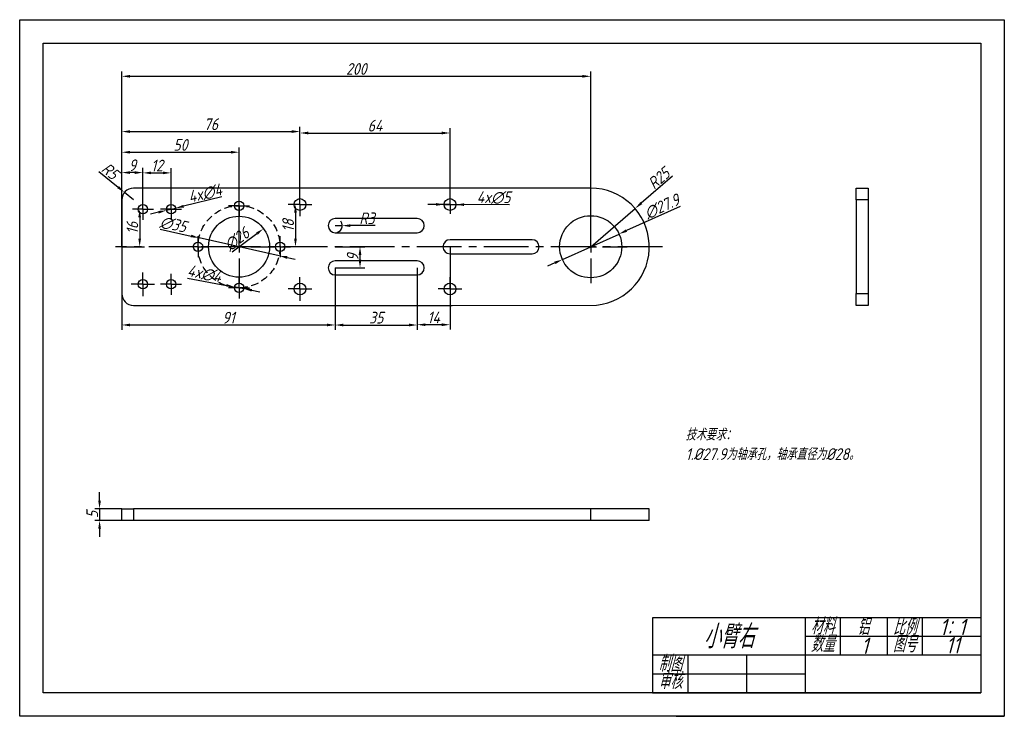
# Model space of a CAD drawing. Header units: millimetres. Extents: x 2835 to 3255, y 1592 to 1889.
import ezdxf

# ---------------------------------------------------------------- set-up
doc = ezdxf.new("R2010")
doc.units = ezdxf.units.MM
doc.linetypes.add('CENTER2', pattern=[28.575, 19.05, -3.175, 3.175, -3.175])
doc.linetypes.add('HIDDEN2', pattern=[4.7625, 3.175, -1.5875])
for name, color, linetype in [('10', 7, 'Continuous'), ('中心线', 1, 'CENTER2'), ('细实线', 3, 'Continuous'), ('虚线', 2, 'HIDDEN2')]:
    doc.layers.add(name, color=color, linetype=linetype)
doc.layers.add('粗实线', color=7, linetype='Continuous', lineweight=30)
doc.styles.get("Standard").update_dxf_attribs({"font": 'gbeitc.shx', "bigfont": 'gbcbig.shx'})
doc.dimstyles.new('ISO-25', dxfattribs={"dimtxt": 5, "dimasz": 3.5, "dimexe": 2, "dimexo": 0, "dimtad": 1, "dimdec": 0, "dimtxsty": 'Standard', "dimcen": 2.5, "dimadec": 0, "dimazin": 0, "dimtfac": 1, "dimtdec": 0, "dimtmove": 0, "dimatfit": 3, "dimfxl": 1, "dimarcsym": 0})

# ---------------------------------------------------------------- blocks, each defined once
blk = doc.blocks.new('SW_CENTERMARKSYMBOL_0')
at = {"layer": '10', "color": 0}
for p, q in [((0, 5), (0, 15.5)), ((-5, 0), (-15.5, 0)), ((0, 0), (-2.5, 0)), ((0, 0), (0, 2.5)), ((0, 0), (0, -2.5)), ((0, 0), (2.5, 0)), ((5, 0), (15.5, 0)), ((0, -5), (0, -15.5))]:
    blk.add_line(p, q, dxfattribs=at)
blk = doc.blocks.new('SW_CENTERMARKSYMBOL_1')
at = {"layer": '10', "color": 0}
for p, q in [((0, 5), (0, 15.5)), ((-5, 0), (-15.5, 0)), ((0, 0), (-2.5, 0)), ((0, 0), (0, 2.5)), ((0, 0), (0, -2.5)), ((0, 0), (2.5, 0)), ((5, 0), (15.5, 0)), ((0, -5), (0, -15.5))]:
    blk.add_line(p, q, dxfattribs=at)
blk = doc.blocks.new('SW_CENTERMARKSYMBOL_2')
at = {"layer": '10', "color": 0}
for p, q in [((0, 2.5), (0, 4.5)), ((-2.5, 0), (-4.5, 0)), ((0, 0), (-2.5, 0)), ((0, 0), (0, 2.5)), ((0, 0), (0, -2.5)), ((0, 0), (2.5, 0)), ((2.5, 0), (4.5, 0)), ((0, -2.5), (0, -4.5))]:
    blk.add_line(p, q, dxfattribs=at)
blk = doc.blocks.new('SW_CENTERMARKSYMBOL_3')
at = {"layer": '10', "color": 0}
for p, q in [((0, 2.5), (0, 5)), ((-2.5, 0), (-5, 0)), ((0, 0), (-2.5, 0)), ((0, 0), (0, 2.5)), ((0, 0), (0, -2.5)), ((0, 0), (2.5, 0)), ((2.5, 0), (5, 0)), ((0, -2.5), (0, -5))]:
    blk.add_line(p, q, dxfattribs=at)
blk = doc.blocks.new('SW_CENTERMARKSYMBOL_4')
at = {"layer": '10', "color": 0}
for p, q in [((0, 2.5), (0, 4.5)), ((-2.5, 0), (-4.5, 0)), ((0, 0), (-2.5, 0)), ((0, 0), (0, 2.5)), ((0, 0), (0, -2.5)), ((0, 0), (2.5, 0)), ((2.5, 0), (4.5, 0)), ((0, -2.5), (0, -4.5))]:
    blk.add_line(p, q, dxfattribs=at)
blk = doc.blocks.new('SW_CENTERMARKSYMBOL_5')
at = {"layer": '10', "color": 0}
for p, q in [((0, 2.5), (0, 4.5)), ((-2.5, 0), (-4.5, 0)), ((0, 0), (-2.5, 0)), ((0, 0), (0, 2.5)), ((0, 0), (0, -2.5)), ((0, 0), (2.5, 0)), ((2.5, 0), (4.5, 0)), ((0, -2.5), (0, -4.5))]:
    blk.add_line(p, q, dxfattribs=at)
blk = doc.blocks.new('SW_CENTERMARKSYMBOL_6')
at = {"layer": '10', "color": 0}
for p, q in [((0, 2.5), (0, 5)), ((-2.5, 0), (-5, 0)), ((0, 0), (-2.5, 0)), ((0, 0), (0, 2.5)), ((0, 0), (0, -2.5)), ((0, 0), (2.5, 0)), ((2.5, 0), (5, 0)), ((0, -2.5), (0, -5))]:
    blk.add_line(p, q, dxfattribs=at)
blk = doc.blocks.new('SW_CENTERMARKSYMBOL_7')
at = {"layer": '10', "color": 0}
for p, q in [((0, 2.5), (0, 4.5)), ((-2.5, 0), (-4.5, 0)), ((0, 0), (-2.5, 0)), ((0, 0), (0, 2.5)), ((0, 0), (0, -2.5)), ((0, 0), (2.5, 0)), ((2.5, 0), (4.5, 0)), ((0, -2.5), (0, -4.5))]:
    blk.add_line(p, q, dxfattribs=at)
blk = doc.blocks.new('SW_CENTERMARKSYMBOL_8')
at = {"layer": '10', "color": 0}
for p, q in [((0, 2.5), (0, 4.5)), ((-2.5, 0), (-4.5, 0)), ((0, 0), (-2.5, 0)), ((0, 0), (0, 2.5)), ((0, 0), (0, -2.5)), ((0, 0), (2.5, 0)), ((2.5, 0), (4.5, 0)), ((0, -2.5), (0, -4.5))]:
    blk.add_line(p, q, dxfattribs=at)
blk = doc.blocks.new('SW_CENTERMARKSYMBOL_9')
at = {"layer": '10', "color": 0}
for p, q in [((0, 2.5), (0, 4.5)), ((-2.5, 0), (-4.5, 0)), ((0, 0), (-2.5, 0)), ((0, 0), (0, 2.5)), ((0, 0), (0, -2.5)), ((0, 0), (2.5, 0)), ((2.5, 0), (4.5, 0)), ((0, -2.5), (0, -4.5))]:
    blk.add_line(p, q, dxfattribs=at)
blk = doc.blocks.new('SW_CENTERMARKSYMBOL_10')
at = {"layer": '10', "color": 0}
for p, q in [((0, 2.5), (0, 4.5)), ((-2.5, 0), (-4.5, 0)), ((0, 0), (-2.5, 0)), ((0, 0), (0, 2.5)), ((0, 0), (0, -2.5)), ((0, 0), (2.5, 0)), ((2.5, 0), (4.5, 0)), ((0, -2.5), (0, -4.5))]:
    blk.add_line(p, q, dxfattribs=at)
blk = doc.blocks.new('SW_CENTERMARKSYMBOL_11')
at = {"layer": '10', "color": 0}
for p, q in [((0, 2.5), (0, 5)), ((-2.5, 0), (-5, 0)), ((0, 0), (-2.5, 0)), ((0, 0), (0, 2.5)), ((0, 0), (0, -2.5)), ((0, 0), (2.5, 0)), ((2.5, 0), (5, 0)), ((0, -2.5), (0, -5))]:
    blk.add_line(p, q, dxfattribs=at)
blk = doc.blocks.new('SW_CENTERMARKSYMBOL_12')
at = {"layer": '10', "color": 0}
for p, q in [((0, 2.5), (0, 5)), ((-2.5, 0), (-5, 0)), ((0, 0), (-2.5, 0)), ((0, 0), (0, 2.5)), ((0, 0), (0, -2.5)), ((0, 0), (2.5, 0)), ((2.5, 0), (5, 0)), ((0, -2.5), (0, -5))]:
    blk.add_line(p, q, dxfattribs=at)
blk = doc.blocks.new('SW_CENTERMARKSYMBOL_13')
at = {"layer": '10', "color": 0}
for p, q in [((-2.5, 0), (-4, 0)), ((0, 0), (-2.5, 0)), ((0, 2.5), (0, 4)), ((0, 0), (0, 2.5)), ((0, 0), (0, -2.5)), ((0, 0), (2.5, 0)), ((2.5, 0), (4, 0)), ((0, -2.5), (0, -4))]:
    blk.add_line(p, q, dxfattribs=at)
blk = doc.blocks.new('*D23')
at = {"layer": 'Defpoints', "color": 0, "lineweight": 25, "transparency": 16777216}
for p in [(2898.07, 1807.34), (2901.96, 1808.28)]:
    blk.add_point(p, dxfattribs=at)
at = {"layer": '细实线', "color": 0, "lineweight": -2, "transparency": 16777216}
for p, q in [((2921.72, 1813.05), (2905.36, 1809.1)), ((2894.67, 1806.52), (2891.27, 1805.69)), ((2898.07, 1807.34), (2901.96, 1808.28))]:
    blk.add_line(p, q, dxfattribs=at)
at = {"layer": '细实线', "color": 0, "lineweight": 25, "transparency": 16777216}
for points in [[(2894.53, 1807.08), (2894.8, 1805.95), (2898.07, 1807.34)], [(2905.22, 1809.66), (2905.5, 1808.53), (2901.96, 1808.28)]]:
    blk.add_solid(points, dxfattribs=at)
at = {"layer": '细实线', "color": 0, "lineweight": 25, "transparency": 16777216, "insert": (2914.51, 1814.52), "char_height": 5, "attachment_point": 5, "rotation": 13.5675}
blk.add_mtext('4x∅4', dxfattribs=at)
blk = doc.blocks.new('*D24')
at = {"layer": 'Defpoints', "color": 0, "lineweight": 25, "transparency": 16777216}
for p in [(3016.51, 1809.83), (3021.51, 1809.79)]:
    blk.add_point(p, dxfattribs=at)
at = {"layer": '细实线', "color": 0, "lineweight": -2, "transparency": 16777216}
for p, q in [((3013.01, 1809.85), (3009.51, 1809.88)), ((3016.51, 1809.83), (3021.51, 1809.79)), ((3044.36, 1809.61), (3025.01, 1809.76))]:
    blk.add_line(p, q, dxfattribs=at)
at = {"layer": '细实线', "color": 0, "lineweight": 25, "transparency": 16777216}
for points in [[(3013.02, 1810.44), (3013.01, 1809.27), (3016.51, 1809.83)], [(3025.02, 1810.34), (3025.01, 1809.18), (3021.51, 1809.79)]]:
    blk.add_solid(points, dxfattribs=at)
at = {"layer": '细实线', "color": 0, "lineweight": 25, "transparency": 16777216, "insert": (3037.61, 1812.79), "char_height": 5, "attachment_point": 5, "rotation": 359.56}
blk.add_mtext('4x∅5', dxfattribs=at)
blk = doc.blocks.new('*D25')
at = {"layer": 'Defpoints', "color": 0, "lineweight": 25, "transparency": 16777216}
for p in [(2939.47, 1799.53), (2918.55, 1784.09)]:
    blk.add_point(p, dxfattribs=at)
at = {"layer": '细实线', "color": 0, "lineweight": -2, "transparency": 16777216}
blk.add_line((2926.05, 1789.62), (2936.66, 1797.45), dxfattribs=at)
at = {"layer": '细实线', "color": 0, "lineweight": 25, "transparency": 16777216}
blk.add_solid([(2936.31, 1797.92), (2937, 1796.98), (2939.47, 1799.53)], dxfattribs=at)
at = {"layer": '细实线', "color": 0, "lineweight": 25, "transparency": 16777216, "insert": (2928.09, 1795.01), "char_height": 5, "attachment_point": 5, "rotation": 36.4265}
blk.add_mtext('∅26', dxfattribs=at)
blk = doc.blocks.new('*D26')
at = {"layer": 'Defpoints', "color": 0, "lineweight": 25, "transparency": 16777216}
for p in [(2927.05, 1774.68), (2930.98, 1773.93)]:
    blk.add_point(p, dxfattribs=at)
at = {"layer": '细实线', "color": 0, "lineweight": -2, "transparency": 16777216}
for p, q in [((2907.07, 1778.48), (2923.61, 1775.33)), ((2930.98, 1773.93), (2927.05, 1774.68)), ((2934.42, 1773.28), (2937.86, 1772.62))]:
    blk.add_line(p, q, dxfattribs=at)
at = {"layer": '细实线', "color": 0, "lineweight": 25, "transparency": 16777216}
for points in [[(2923.72, 1775.91), (2923.5, 1774.76), (2927.05, 1774.68)], [(2934.53, 1773.85), (2934.31, 1772.71), (2930.98, 1773.93)]]:
    blk.add_solid(points, dxfattribs=at)
at = {"layer": '细实线', "color": 0, "lineweight": 25, "transparency": 16777216, "insert": (2914.21, 1780.3), "char_height": 5, "attachment_point": 5, "rotation": 349.2284}
blk.add_mtext('4x∅4', dxfattribs=at)
blk = doc.blocks.new('*D27')
at = {"layer": 'Defpoints', "color": 0, "lineweight": 25, "transparency": 16777216}
for p in [(3091.1, 1797.24), (3066.93, 1786.37)]:
    blk.add_point(p, dxfattribs=at)
at = {"layer": '细实线', "color": 0, "lineweight": -2, "transparency": 16777216}
for p, q in [((3117.22, 1808.99), (3094.29, 1798.68)), ((3066.93, 1786.37), (3091.1, 1797.24)), ((3063.74, 1784.94), (3060.55, 1783.5))]:
    blk.add_line(p, q, dxfattribs=at)
at = {"layer": '细实线', "color": 0, "lineweight": 25, "transparency": 16777216}
for points in [[(3094.05, 1799.21), (3094.53, 1798.14), (3091.1, 1797.24)], [(3063.5, 1785.47), (3063.98, 1784.4), (3066.93, 1786.37)]]:
    blk.add_solid(points, dxfattribs=at)
at = {"layer": '细实线', "color": 0, "lineweight": 25, "transparency": 16777216, "insert": (3109.43, 1808.91), "char_height": 5, "attachment_point": 5, "rotation": 24.2167}
blk.add_mtext('∅27.9', dxfattribs=at)
blk = doc.blocks.new('*D28')
at = {"layer": 'Defpoints', "color": 0, "lineweight": 25, "transparency": 16777216}
for p in [(3097.96, 1808.12), (3079.01, 1791.81)]:
    blk.add_point(p, dxfattribs=at)
at = {"layer": '细实线', "color": 0, "lineweight": -2, "transparency": 16777216}
for p, q in [((3113.9, 1821.85), (3100.61, 1810.4)), ((3079.01, 1791.81), (3097.96, 1808.12))]:
    blk.add_line(p, q, dxfattribs=at)
at = {"layer": '细实线', "color": 0, "lineweight": 25, "transparency": 16777216}
blk.add_solid([(3100.23, 1810.85), (3100.99, 1809.96), (3097.96, 1808.12)], dxfattribs=at)
at = {"layer": '细实线', "color": 0, "lineweight": 25, "transparency": 16777216, "insert": (3108.07, 1820.95), "char_height": 5, "attachment_point": 5, "rotation": 40.7328}
blk.add_mtext('R25', dxfattribs=at)
blk = doc.blocks.new('*D29')
at = {"layer": 'Defpoints', "color": 0, "lineweight": 25, "transparency": 16777216}
for p in [(2880.15, 1814.98), (2884.01, 1811.81)]:
    blk.add_point(p, dxfattribs=at)
at = {"layer": '细实线', "color": 0, "lineweight": -2, "transparency": 16777216}
for p, q in [((2869.26, 1823.91), (2877.44, 1817.2)), ((2884.01, 1811.81), (2880.15, 1814.98))]:
    blk.add_line(p, q, dxfattribs=at)
at = {"layer": '细实线', "color": 0, "lineweight": 25, "transparency": 16777216}
blk.add_solid([(2877.81, 1817.65), (2877.07, 1816.75), (2880.15, 1814.98)], dxfattribs=at)
at = {"layer": '细实线', "color": 0, "lineweight": 25, "transparency": 16777216, "insert": (2873.98, 1824.08), "char_height": 5, "attachment_point": 5, "rotation": 320.6195}
blk.add_mtext('R5', dxfattribs=at)
blk = doc.blocks.new('*D30')
at = {"layer": 'Defpoints', "color": 0, "lineweight": 25, "transparency": 16777216}
for p in [(2929.01, 1832.11), (2879.01, 1791.81), (2929.01, 1791.81)]:
    blk.add_point(p, dxfattribs=at)
at = {"layer": '细实线', "color": 0, "lineweight": -2, "transparency": 16777216}
for p, q in [((2879.01, 1791.81), (2879.01, 1834.11)), ((2882.51, 1832.11), (2925.51, 1832.11)), ((2929.01, 1791.81), (2929.01, 1834.11))]:
    blk.add_line(p, q, dxfattribs=at)
at = {"layer": '细实线', "color": 0, "lineweight": 25, "transparency": 16777216}
for points in [[(2882.51, 1832.69), (2882.51, 1831.53), (2879.01, 1832.11)], [(2925.51, 1832.69), (2925.51, 1831.53), (2929.01, 1832.11)]]:
    blk.add_solid(points, dxfattribs=at)
at = {"layer": '细实线', "color": 0, "lineweight": 25, "transparency": 16777216, "insert": (2904.01, 1835.23), "char_height": 5, "attachment_point": 5}
blk.add_mtext('50', dxfattribs=at)
blk = doc.blocks.new('*D31')
at = {"layer": 'Defpoints', "color": 0, "lineweight": 25, "transparency": 16777216}
for p in [(2955.01, 1840.92), (2955.01, 1809.81), (2879.01, 1791.81)]:
    blk.add_point(p, dxfattribs=at)
at = {"layer": '细实线', "color": 0, "lineweight": -2, "transparency": 16777216}
for p, q in [((2879.01, 1791.81), (2879.01, 1842.92)), ((2882.51, 1840.92), (2951.51, 1840.92)), ((2955.01, 1809.81), (2955.01, 1842.92))]:
    blk.add_line(p, q, dxfattribs=at)
at = {"layer": '细实线', "color": 0, "lineweight": 25, "transparency": 16777216}
for points in [[(2882.51, 1841.5), (2882.51, 1840.34), (2879.01, 1840.92)], [(2951.51, 1841.5), (2951.51, 1840.34), (2955.01, 1840.92)]]:
    blk.add_solid(points, dxfattribs=at)
at = {"layer": '细实线', "color": 0, "lineweight": 25, "transparency": 16777216, "insert": (2917.01, 1844.04), "char_height": 5, "attachment_point": 5}
blk.add_mtext('76', dxfattribs=at)
blk = doc.blocks.new('*D32')
at = {"layer": 'Defpoints', "color": 0, "lineweight": 25, "transparency": 16777216}
for p in [(3079.01, 1864.48), (2879.01, 1791.81), (3079.01, 1791.81)]:
    blk.add_point(p, dxfattribs=at)
at = {"layer": '细实线', "color": 0, "lineweight": -2, "transparency": 16777216}
for p, q in [((2879.01, 1791.81), (2879.01, 1866.48)), ((3079.01, 1791.81), (3079.01, 1866.48)), ((2882.51, 1864.48), (3075.51, 1864.48))]:
    blk.add_line(p, q, dxfattribs=at)
at = {"layer": '细实线', "color": 0, "lineweight": 25, "transparency": 16777216}
for points in [[(2882.51, 1865.06), (2882.51, 1863.9), (2879.01, 1864.48)], [(3075.51, 1865.06), (3075.51, 1863.9), (3079.01, 1864.48)]]:
    blk.add_solid(points, dxfattribs=at)
at = {"layer": '细实线', "color": 0, "lineweight": 25, "transparency": 16777216, "insert": (2979.01, 1867.61), "char_height": 5, "attachment_point": 5}
blk.add_mtext('200', dxfattribs=at)
blk = doc.blocks.new('*D33')
at = {"layer": 'Defpoints', "color": 0, "lineweight": 25, "transparency": 16777216}
for p in [(3019.01, 1840.3), (2955.01, 1809.81), (3019.01, 1809.81)]:
    blk.add_point(p, dxfattribs=at)
at = {"layer": '细实线', "color": 0, "lineweight": -2, "transparency": 16777216}
for p, q in [((2955.01, 1809.81), (2955.01, 1842.3)), ((2958.51, 1840.3), (3015.51, 1840.3)), ((3019.01, 1809.81), (3019.01, 1842.3))]:
    blk.add_line(p, q, dxfattribs=at)
at = {"layer": '细实线', "color": 0, "lineweight": 25, "transparency": 16777216}
for points in [[(2958.51, 1840.89), (2958.51, 1839.72), (2955.01, 1840.3)], [(3015.51, 1840.89), (3015.51, 1839.72), (3019.01, 1840.3)]]:
    blk.add_solid(points, dxfattribs=at)
at = {"layer": '细实线', "color": 0, "lineweight": 25, "transparency": 16777216, "insert": (2987.01, 1843.43), "char_height": 5, "attachment_point": 5}
blk.add_mtext('64', dxfattribs=at)
blk = doc.blocks.new('*D34')
at = {"layer": 'Defpoints', "color": 0, "lineweight": 25, "transparency": 16777216}
for p in [(2879.01, 1791.81), (2970.01, 1782.81), (2970.01, 1758.45)]:
    blk.add_point(p, dxfattribs=at)
at = {"layer": '细实线', "color": 0, "lineweight": -2, "transparency": 16777216}
for p, q in [((2879.01, 1791.81), (2879.01, 1756.45)), ((2970.01, 1782.81), (2970.01, 1756.45)), ((2882.51, 1758.45), (2966.51, 1758.45))]:
    blk.add_line(p, q, dxfattribs=at)
at = {"layer": '细实线', "color": 0, "lineweight": 25, "transparency": 16777216}
for points in [[(2882.51, 1759.03), (2882.51, 1757.87), (2879.01, 1758.45)], [(2966.51, 1759.03), (2966.51, 1757.87), (2970.01, 1758.45)]]:
    blk.add_solid(points, dxfattribs=at)
at = {"layer": '细实线', "color": 0, "lineweight": 25, "transparency": 16777216, "insert": (2924.51, 1761.57), "char_height": 5, "attachment_point": 5}
blk.add_mtext('91', dxfattribs=at)
blk = doc.blocks.new('*D35')
at = {"layer": 'Defpoints', "color": 0, "lineweight": 25, "transparency": 16777216}
for p in [(2970.01, 1782.81), (3005.01, 1782.81), (3005.01, 1758.44)]:
    blk.add_point(p, dxfattribs=at)
at = {"layer": '细实线', "color": 0, "lineweight": -2, "transparency": 16777216}
for p, q in [((2970.01, 1782.81), (2970.01, 1756.44)), ((3005.01, 1782.81), (3005.01, 1756.44)), ((2973.51, 1758.44), (3001.51, 1758.44))]:
    blk.add_line(p, q, dxfattribs=at)
at = {"layer": '细实线', "color": 0, "lineweight": 25, "transparency": 16777216}
for points in [[(2973.51, 1759.03), (2973.51, 1757.86), (2970.01, 1758.44)], [(3001.51, 1759.03), (3001.51, 1757.86), (3005.01, 1758.44)]]:
    blk.add_solid(points, dxfattribs=at)
at = {"layer": '细实线', "color": 0, "lineweight": 25, "transparency": 16777216, "insert": (2987.51, 1761.57), "char_height": 5, "attachment_point": 5}
blk.add_mtext('35', dxfattribs=at)
blk = doc.blocks.new('*D36')
at = {"layer": 'Defpoints', "color": 0, "lineweight": 25, "transparency": 16777216}
for p in [(2879.01, 1823.43), (2888.01, 1807.81), (2879.01, 1791.81)]:
    blk.add_point(p, dxfattribs=at)
at = {"layer": '细实线', "color": 0, "lineweight": -2, "transparency": 16777216}
for p, q in [((2879.01, 1791.81), (2879.01, 1825.43)), ((2884.51, 1823.43), (2882.51, 1823.43)), ((2888.01, 1807.81), (2888.01, 1825.43))]:
    blk.add_line(p, q, dxfattribs=at)
at = {"layer": '细实线', "color": 0, "lineweight": 25, "transparency": 16777216}
for points in [[(2882.51, 1824.01), (2882.51, 1822.84), (2879.01, 1823.43)], [(2884.51, 1824.01), (2884.51, 1822.84), (2888.01, 1823.43)]]:
    blk.add_solid(points, dxfattribs=at)
at = {"layer": '细实线', "color": 0, "lineweight": 25, "transparency": 16777216, "insert": (2883.51, 1826.55), "char_height": 5, "attachment_point": 5}
blk.add_mtext('9', dxfattribs=at)
blk = doc.blocks.new('*D37')
at = {"layer": 'Defpoints', "color": 0, "lineweight": 25, "transparency": 16777216}
for p in [(2900.01, 1823.3), (2888.01, 1807.81), (2900.01, 1807.81)]:
    blk.add_point(p, dxfattribs=at)
at = {"layer": '细实线', "color": 0, "lineweight": -2, "transparency": 16777216}
for p, q in [((2888.01, 1807.81), (2888.01, 1825.3)), ((2891.51, 1823.3), (2896.51, 1823.3)), ((2900.01, 1807.81), (2900.01, 1825.3))]:
    blk.add_line(p, q, dxfattribs=at)
at = {"layer": '细实线', "color": 0, "lineweight": 25, "transparency": 16777216}
for points in [[(2891.51, 1823.88), (2891.51, 1822.72), (2888.01, 1823.3)], [(2896.51, 1823.88), (2896.51, 1822.72), (2900.01, 1823.3)]]:
    blk.add_solid(points, dxfattribs=at)
at = {"layer": '细实线', "color": 0, "lineweight": 25, "transparency": 16777216, "insert": (2894.01, 1826.43), "char_height": 5, "attachment_point": 5}
blk.add_mtext('12', dxfattribs=at)
blk = doc.blocks.new('*D38')
at = {"layer": 'Defpoints', "color": 0, "lineweight": 25, "transparency": 16777216}
for p in [(2888.01, 1807.81), (2879.01, 1791.81), (2886.62, 1791.81)]:
    blk.add_point(p, dxfattribs=at)
at = {"layer": '细实线', "color": 0, "lineweight": -2, "transparency": 16777216}
for p, q in [((2888.01, 1807.81), (2884.62, 1807.81)), ((2886.62, 1804.31), (2886.62, 1795.31)), ((2879.01, 1791.81), (2888.62, 1791.81))]:
    blk.add_line(p, q, dxfattribs=at)
at = {"layer": '细实线', "color": 0, "lineweight": 25, "transparency": 16777216}
for points in [[(2886.03, 1804.31), (2887.2, 1804.31), (2886.62, 1807.81)], [(2886.03, 1795.31), (2887.2, 1795.31), (2886.62, 1791.81)]]:
    blk.add_solid(points, dxfattribs=at)
at = {"layer": '细实线', "color": 0, "lineweight": 25, "transparency": 16777216, "insert": (2883.49, 1799.81), "char_height": 5, "attachment_point": 5, "rotation": 90}
blk.add_mtext('16', dxfattribs=at)
blk = doc.blocks.new('*D39')
at = {"layer": 'Defpoints', "color": 0, "lineweight": 25, "transparency": 16777216}
for p in [(2955.01, 1809.81), (2953.08, 1791.81), (2955.01, 1791.81)]:
    blk.add_point(p, dxfattribs=at)
at = {"layer": '细实线', "color": 0, "lineweight": -2, "transparency": 16777216}
for p, q in [((2955.01, 1809.81), (2951.08, 1809.81)), ((2953.08, 1806.31), (2953.08, 1795.31)), ((2955.01, 1791.81), (2951.08, 1791.81))]:
    blk.add_line(p, q, dxfattribs=at)
at = {"layer": '细实线', "color": 0, "lineweight": 25, "transparency": 16777216}
for points in [[(2952.5, 1806.31), (2953.67, 1806.31), (2953.08, 1809.81)], [(2952.5, 1795.31), (2953.67, 1795.31), (2953.08, 1791.81)]]:
    blk.add_solid(points, dxfattribs=at)
at = {"layer": '细实线', "color": 0, "lineweight": 25, "transparency": 16777216, "insert": (2949.96, 1800.81), "char_height": 5, "attachment_point": 5, "rotation": 90}
blk.add_mtext('18', dxfattribs=at)
blk = doc.blocks.new('*D40')
at = {"layer": 'Defpoints', "color": 0, "lineweight": 25, "transparency": 16777216}
for p in [(2970.01, 1791.81), (2980.61, 1791.81), (2970.01, 1782.81)]:
    blk.add_point(p, dxfattribs=at)
at = {"layer": '细实线', "color": 0, "lineweight": -2, "transparency": 16777216}
for p, q in [((2970.01, 1791.81), (2982.61, 1791.81)), ((2980.61, 1786.31), (2980.61, 1788.31)), ((2970.01, 1782.81), (2982.61, 1782.81))]:
    blk.add_line(p, q, dxfattribs=at)
at = {"layer": '细实线', "color": 0, "lineweight": 25, "transparency": 16777216}
for points in [[(2980.02, 1788.31), (2981.19, 1788.31), (2980.61, 1791.81)], [(2980.02, 1786.31), (2981.19, 1786.31), (2980.61, 1782.81)]]:
    blk.add_solid(points, dxfattribs=at)
at = {"layer": '细实线', "color": 0, "lineweight": 25, "transparency": 16777216, "insert": (2977.48, 1787.31), "char_height": 5, "attachment_point": 5, "rotation": 90}
blk.add_mtext('9', dxfattribs=at)
blk = doc.blocks.new('*D41')
at = {"layer": 'Defpoints', "color": 0, "lineweight": 25, "transparency": 16777216}
for p in [(2970.01, 1800.81), (2973.01, 1800.81)]:
    blk.add_point(p, dxfattribs=at)
at = {"layer": '细实线', "color": 0, "lineweight": -2, "transparency": 16777216}
for p, q in [((2970.01, 1800.81), (2973.01, 1800.81)), ((2987.1, 1800.81), (2976.51, 1800.81))]:
    blk.add_line(p, q, dxfattribs=at)
blk.add_arc((2970.01, 1800.81), 3, 270, 38.1972, dxfattribs=at)
at = {"layer": '细实线', "color": 0, "lineweight": 25, "transparency": 16777216}
blk.add_solid([(2976.51, 1801.39), (2976.51, 1800.22), (2973.01, 1800.81)], dxfattribs=at)
at = {"layer": '细实线', "color": 0, "lineweight": 25, "transparency": 16777216, "insert": (2983.56, 1803.93), "char_height": 5, "attachment_point": 5}
blk.add_mtext('R3', dxfattribs=at)
blk = doc.blocks.new('*D42')
at = {"layer": 'Defpoints', "color": 0, "lineweight": 25, "transparency": 16777216}
for p in [(3019.01, 1791.81), (3005.01, 1782.81), (3005.01, 1758.57)]:
    blk.add_point(p, dxfattribs=at)
at = {"layer": '细实线', "color": 0, "lineweight": -2, "transparency": 16777216}
for p, q in [((3019.01, 1791.81), (3019.01, 1756.57)), ((3005.01, 1782.81), (3005.01, 1756.57)), ((3015.51, 1758.57), (3008.51, 1758.57))]:
    blk.add_line(p, q, dxfattribs=at)
at = {"layer": '细实线', "color": 0, "lineweight": 25, "transparency": 16777216}
for points in [[(3008.51, 1759.15), (3008.51, 1757.98), (3005.01, 1758.57)], [(3015.51, 1759.15), (3015.51, 1757.98), (3019.01, 1758.57)]]:
    blk.add_solid(points, dxfattribs=at)
at = {"layer": '细实线', "color": 0, "lineweight": 25, "transparency": 16777216, "insert": (3012.01, 1761.69), "char_height": 5, "attachment_point": 5}
blk.add_mtext('14', dxfattribs=at)
blk = doc.blocks.new('*D43')
at = {"layer": 'Defpoints', "color": 0, "lineweight": 25, "transparency": 16777216}
for p in [(2911.94, 1795.62), (2946.09, 1787.99)]:
    blk.add_point(p, dxfattribs=at)
at = {"layer": '细实线', "color": 0, "lineweight": -2, "transparency": 16777216}
for p, q in [((2895.35, 1799.33), (2908.52, 1796.39)), ((2946.09, 1787.99), (2911.94, 1795.62)), ((2949.51, 1787.22), (2952.92, 1786.46))]:
    blk.add_line(p, q, dxfattribs=at)
at = {"layer": '细实线', "color": 0, "lineweight": 25, "transparency": 16777216}
for points in [[(2908.65, 1796.96), (2908.39, 1795.82), (2911.94, 1795.62)], [(2949.64, 1787.79), (2949.38, 1786.66), (2946.09, 1787.99)]]:
    blk.add_solid(points, dxfattribs=at)
at = {"layer": '细实线', "color": 0, "lineweight": 25, "transparency": 16777216, "insert": (2900.91, 1801.29), "char_height": 5, "attachment_point": 5, "rotation": 347.3981}
blk.add_mtext('∅35', dxfattribs=at)
blk = doc.blocks.new('*D44')
at = {"layer": 'Defpoints', "color": 0, "lineweight": 25, "transparency": 16777216}
for p in [(2879.01, 1680.12), (2869.52, 1675.12), (2879.01, 1675.12)]:
    blk.add_point(p, dxfattribs=at)
at = {"layer": '细实线', "color": 0, "lineweight": -2, "transparency": 16777216}
for p, q in [((2869.52, 1683.62), (2869.52, 1687.12)), ((2879.01, 1680.12), (2867.52, 1680.12)), ((2869.52, 1680.12), (2869.52, 1675.12)), ((2879.01, 1675.12), (2867.52, 1675.12)), ((2869.52, 1671.62), (2869.52, 1668.12))]:
    blk.add_line(p, q, dxfattribs=at)
at = {"layer": '细实线', "color": 0, "lineweight": 25, "transparency": 16777216}
for points in [[(2868.94, 1683.62), (2870.1, 1683.62), (2869.52, 1680.12)], [(2868.94, 1671.62), (2870.1, 1671.62), (2869.52, 1675.12)]]:
    blk.add_solid(points, dxfattribs=at)
at = {"layer": '细实线', "color": 0, "lineweight": 25, "transparency": 16777216, "insert": (2866.4, 1677.62), "char_height": 5, "attachment_point": 5, "rotation": 90}
blk.add_mtext('5', dxfattribs=at)

msp = doc.modelspace()

# ---------------------------------------------------------------- linework, layer by layer
at = {"color": 7, "linetype": 'Continuous', "lineweight": 25}
for p, q in [((3079.01, 1816.81), (2884.01, 1816.81)), ((3192.3, 1811.81), (3192.3, 1816.81)), ((3192.3, 1816.81), (3197.3, 1816.81)), ((3197.3, 1816.81), (3197.3, 1811.81)), ((2879.01, 1811.81), (2879.01, 1771.81)), ((3197.3, 1811.81), (3192.3, 1811.81)), ((3192.3, 1811.81), (3192.3, 1771.81)), ((3197.3, 1811.81), (3197.3, 1771.81)), ((3005.01, 1803.81), (2970.01, 1803.81)), ((2970.01, 1797.81), (3005.01, 1797.81)), ((3054.01, 1794.81), (3019.01, 1794.81)), ((3005.01, 1785.81), (2970.01, 1785.81)), ((3019.01, 1788.81), (3054.01, 1788.81)), ((2970.01, 1779.81), (3005.01, 1779.81)), ((3192.3, 1771.81), (3197.3, 1771.81)), ((3192.3, 1766.81), (3192.3, 1771.81)), ((3197.3, 1771.81), (3197.3, 1766.81)), ((2884.01, 1766.81), (3019.88, 1766.81)), ((3019.88, 1766.81), (3081.5, 1766.93)), ((3197.3, 1766.81), (3192.3, 1766.81)), ((2879.01, 1675.12), (2879.01, 1680.12)), ((2879.01, 1680.12), (2884.01, 1680.12)), ((2884.01, 1680.12), (2884.01, 1675.12)), ((3079.01, 1680.12), (2884.01, 1680.12)), ((3079.01, 1675.12), (3079.01, 1680.12)), ((3104.01, 1680.12), (3079.01, 1680.12)), ((3104.01, 1675.12), (3104.01, 1680.12)), ((2884.01, 1675.12), (2879.01, 1675.12)), ((3079.01, 1675.12), (2884.01, 1675.12)), ((3104.01, 1675.12), (3079.01, 1675.12))]:
    msp.add_line(p, q, dxfattribs=at)
for centre, radius in [((2929.01, 1809.31), 2), ((2955.01, 1809.81), 2.5), ((3019.01, 1809.81), 2.5), ((2888.01, 1807.81), 2), ((2900.01, 1807.81), 2), ((2929.01, 1791.81), 13), ((3079.01, 1791.81), 13.25), ((2911.51, 1791.81), 2), ((2946.51, 1791.81), 2), ((2888.01, 1775.81), 2), ((2900.01, 1775.81), 2), ((2929.01, 1774.31), 2), ((2955.01, 1773.81), 2.5), ((3019.01, 1773.81), 2.5)]:
    msp.add_circle(centre, radius, dxfattribs=at)
for centre, radius, start, end in [((2884.01, 1811.81), 5, 90, 180), ((3079.01, 1791.81), 25, 275.7173, 90), ((2970.01, 1800.81), 3, 90, 270), ((3005.01, 1800.81), 3, 270, 90), ((3019.01, 1791.81), 3, 90, 270), ((3054.01, 1791.81), 3, 270, 90), ((2970.01, 1782.81), 3, 90, 270), ((3005.01, 1782.81), 3, 270, 90), ((2884.01, 1771.81), 5, 180, 270)]:
    msp.add_arc(centre, radius, start, end, dxfattribs=at)
at = {"layer": '中心线', "lineweight": 25}
msp.add_line((3109.64, 1791.81), (2876.29, 1791.81), dxfattribs=at)
at = {"layer": '粗实线'}
for p, q in [((3245.44, 1633.61), (3105.44, 1633.61)), ((3105.44, 1633.61), (3105.44, 1601.61)), ((3170.44, 1633.61), (3170.44, 1601.61)), ((3185.44, 1633.61), (3185.44, 1617.61)), ((3205.44, 1633.61), (3205.44, 1617.61)), ((3220.44, 1633.61), (3220.44, 1617.61)), ((3120.44, 1617.61), (3120.44, 1601.61)), ((3145.44, 1617.61), (3145.44, 1601.61)), ((3105.44, 1601.61), (3245.44, 1601.61))]:
    msp.add_line(p, q, dxfattribs=at)
msp.add_lwpolyline([(2845.44, 1878.61), (3245.44, 1878.61), (3245.44, 1601.61), (2845.44, 1601.61)], close=True, dxfattribs=at)
at = {"layer": '细实线'}
for p, q in [((3245.44, 1625.61), (3170.44, 1625.61)), ((3255.44, 1623.61), (3255.44, 1591.61)), ((3245.44, 1617.61), (3105.44, 1617.61)), ((3170.44, 1609.61), (3105.44, 1609.61)), ((3115.44, 1591.61), (3255.44, 1591.61))]:
    msp.add_line(p, q, dxfattribs=at)
msp.add_lwpolyline([(2835.44, 1888.61), (3255.44, 1888.61), (3255.44, 1591.61), (2835.44, 1591.61)], close=True, dxfattribs=at)
at = {"layer": '虚线', "lineweight": 25}
msp.add_circle((2929.01, 1791.81), 17.5, dxfattribs=at)

# ---------------------------------------------------------------- block references
at = {"layer": '中心线'}
for name, p in [('SW_CENTERMARKSYMBOL_12', (2955.01, 1809.81)), ('SW_CENTERMARKSYMBOL_4', (2888.01, 1807.81)), ('SW_CENTERMARKSYMBOL_8', (2900.01, 1807.81)), ('SW_CENTERMARKSYMBOL_2', (2929.01, 1809.31)), ('SW_CENTERMARKSYMBOL_13', (3019.01, 1809.81)), ('SW_CENTERMARKSYMBOL_1', (2929.01, 1791.81)), ('SW_CENTERMARKSYMBOL_0', (3079.01, 1791.81)), ('SW_CENTERMARKSYMBOL_10', (2911.51, 1791.81)), ('SW_CENTERMARKSYMBOL_5', (2946.51, 1791.81)), ('SW_CENTERMARKSYMBOL_11', (2888.01, 1775.81)), ('SW_CENTERMARKSYMBOL_9', (2900.01, 1775.81)), ('SW_CENTERMARKSYMBOL_7', (2929.01, 1774.31)), ('SW_CENTERMARKSYMBOL_6', (2955.01, 1773.81)), ('SW_CENTERMARKSYMBOL_3', (3019.01, 1773.81))]:
    msp.add_blockref(name, p, dxfattribs=at)

# ---------------------------------------------------------------- texts
at = {"layer": '细实线', "lineweight": 25, "insert": (3119.52, 1714.23), "char_height": 5, "attachment_point": 1}
msp.add_mtext_dynamic_manual_height_columns('技术要求：\\P1.%%C27.9为轴承孔，轴承直径为%%C28。', width=81.2358, gutter_width=17.5, heights=[0], dxfattribs=at)
at = {"layer": '细实线'}
for s, width, heights, insert, char_height, attachment_point in [('\\pxqc;材料', 15, [0], (3170.44, 1633.54), 7, 1), ('\\pxqc;铝', 15, [0], (3187.69, 1633.26), 7, 1), ('\\pxqc;比例', 15, [0], (3205.44, 1633.27), 7, 1), ('{\\H2.85714x;小臂右}', 65, [0], (3137.94, 1625.61), 3.5, 5), ('\\pxqc;1：1', 15, [0], (3225.86, 1633.18), 7, 1), ('\\pxqc;数量', 15, [0], (3170.44, 1626), 7, 1), ('\\pxqc;图号', 15, [0], (3205.44, 1625.89), 7, 1), ('\\pxqc;11', 15, [0], (3225.93, 1625.41), 7, 1), ('\\pxqc;1', 15, [0], (3188.42, 1625.19), 7, 1), ('\\pxqc;制图', 15, [8], (3105.44, 1617.61), 7, 1), ('\\pxqc;审核', 15, [8.61], (3105.44, 1610.23), 7, 1)]:
    msp.add_mtext_dynamic_manual_height_columns(s, width=width, gutter_width=17.5, heights=heights, dxfattribs=dict(at, insert=insert, char_height=char_height, attachment_point=attachment_point))

# ---------------------------------------------------------------- dimensions: what is measured, and where the dimension line sits
at = {"layer": '细实线', "lineweight": 25}
for base, p1, p2, picture, middle in [((3079.01, 1864.48), (2879.01, 1791.81), (3079.01, 1791.81), '*D32', (2979.01, 1867.61)), ((2955.01, 1840.92), (2879.01, 1791.81), (2955.01, 1809.81), '*D31', (2917.01, 1844.04)), ((3019.01, 1840.3), (2955.01, 1809.81), (3019.01, 1809.81), '*D33', (2987.01, 1843.43)), ((2929.01, 1832.11), (2879.01, 1791.81), (2929.01, 1791.81), '*D30', (2904.01, 1835.23)), ((2879.01, 1823.43), (2888.01, 1807.81), (2879.01, 1791.81), '*D36', (2883.51, 1826.55)), ((2900.01, 1823.3), (2888.01, 1807.81), (2900.01, 1807.81), '*D37', (2894.01, 1826.43)), ((2970.01, 1758.45), (2879.01, 1791.81), (2970.01, 1782.81), '*D34', (2924.51, 1761.57)), ((3005.01, 1758.57), (3019.01, 1791.81), (3005.01, 1782.81), '*D42', (3012.01, 1761.69)), ((3005.01, 1758.44), (2970.01, 1782.81), (3005.01, 1782.81), '*D35', (2987.51, 1761.57))]:
    dim = msp.add_linear_dim(base=base, p1=p1, p2=p2, dimstyle='ISO-25', dxfattribs=at)
    dim.commit()
    dim.dimension.update_dxf_attribs({"geometry": picture, "text_midpoint": middle})
for center, mpoint, picture, middle in [((2884.01, 1811.81), (2880.15, 1814.98), '*D29', (2873.98, 1824.08)), ((2970.01, 1800.81), (2973.01, 1800.81), '*D41', (2983.56, 1803.93))]:
    dim = msp.add_radius_dim(center=center, mpoint=mpoint, dimstyle='ISO-25', dxfattribs=at)
    dim.commit()
    dim.dimension.update_dxf_attribs({"geometry": picture, "text_midpoint": middle})
dim = msp.add_radius_dim(center=(3079.01, 1791.81), mpoint=(3097.96, 1808.12), dimstyle='ISO-25', dxfattribs=at)
dim.commit()
dim.dimension.update_dxf_attribs({"geometry": '*D28', "text_midpoint": (3110.11, 1818.59), "dimtype": 164})
for p1, p2, picture, middle in [((2898.07, 1807.34), (2901.96, 1808.28), '*D23', (2914.51, 1814.52)), ((2930.98, 1773.93), (2927.05, 1774.68), '*D26', (2914.21, 1780.3))]:
    dim = msp.add_diameter_dim_2p(p1=p1, p2=p2, text='4x<>', dimstyle='ISO-25', dxfattribs=at)
    dim.commit()
    dim.dimension.update_dxf_attribs({"geometry": picture, "text_midpoint": middle})
for p1, p2, text, picture, middle in [((3016.51, 1809.83), (3021.51, 1809.79), '4x<>', '*D24', (3037.59, 1809.66)), ((3066.9301, 1786.371), (3091.0981, 1797.241), '<>.9', '*D27', (3110.7091, 1806.0614))]:
    dim = msp.add_diameter_dim_2p(p1=p1, p2=p2, text=text, dimstyle='ISO-25', dxfattribs=at)
    dim.commit()
    dim.dimension.update_dxf_attribs({"geometry": picture, "text_midpoint": middle, "dimtype": 163})
for base, p1, p2, picture, middle in [((2886.62, 1791.81), (2888.01, 1807.81), (2879.01, 1791.81), '*D38', (2883.49, 1799.81)), ((2953.08, 1791.81), (2955.01, 1809.81), (2955.01, 1791.81), '*D39', (2949.96, 1800.81)), ((2980.61, 1791.81), (2970.01, 1782.81), (2970.01, 1791.81), '*D40', (2977.48, 1787.31)), ((2869.52, 1675.12), (2879.01, 1680.12), (2879.01, 1675.12), '*D44', (2866.4, 1677.62))]:
    dim = msp.add_linear_dim(base=base, p1=p1, p2=p2, angle=90, dimstyle='ISO-25', dxfattribs=at)
    dim.commit()
    dim.dimension.update_dxf_attribs({"geometry": picture, "text_midpoint": middle})
dim = msp.add_diameter_dim_2p(p1=(2946.09, 1787.99), p2=(2911.94, 1795.62), dimstyle='ISO-25', dxfattribs=at)
dim.commit()
dim.dimension.update_dxf_attribs({"geometry": '*D43', "text_midpoint": (2900.91, 1801.29)})
dim = msp.add_diameter_dim_2p(p1=(2918.55, 1784.09), p2=(2939.47, 1799.53), dimstyle='ISO-25', dxfattribs=at)
dim.commit()
dim.dimension.update_dxf_attribs({"geometry": '*D25', "text_midpoint": (2929.94, 1792.49), "dimtype": 163})

doc.saveas('drawing.dxf')
